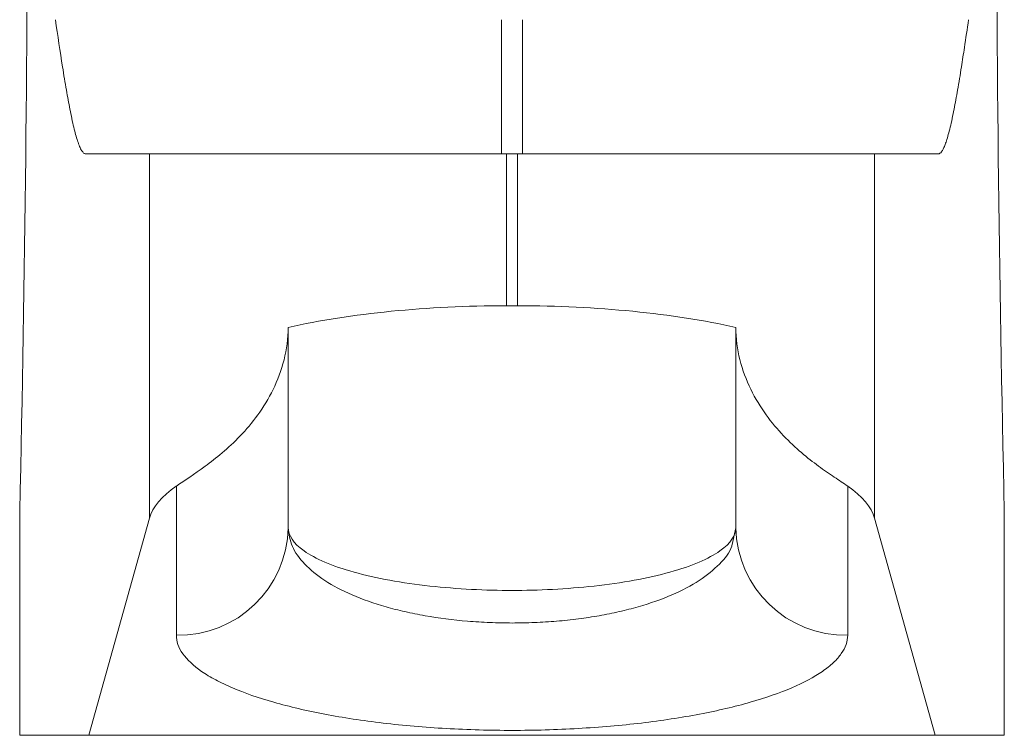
# Model space of a CAD drawing. Header units: millimetres. Extents: x -45 to 399, y -3 to 495.
# Tile 3 of 9: x 5 to 27, y 400 to 416. Entities that reach past the tile are written whole.
import ezdxf

# ---------------------------------------------------------------- set-up
doc = ezdxf.new("R2010")
doc.units = ezdxf.units.MM

msp = doc.modelspace()

# ---------------------------------------------------------------- linework, layer by layer
at = {"color": 7, "linetype": 'Continuous', "lineweight": 15}
for p, q in [((15.506, 413.097), (15.506, 416.097)), ((15.974, 413.097), (15.974, 416.097)), ((7.642, 413.097), (6.212, 413.097)), ((7.642, 413.097), (7.642, 404.953)), ((15.615, 413.097), (7.642, 413.097)), ((15.615, 409.701), (15.615, 413.097)), ((15.615, 413.097), (15.865, 413.097)), ((15.865, 413.097), (15.865, 409.701)), ((23.838, 413.097), (15.865, 413.097)), ((23.838, 404.953), (23.838, 413.097)), ((23.838, 413.097), (25.267, 413.097)), ((15.865, 409.701), (15.615, 409.701)), ((10.74, 409.218), (10.74, 404.737)), ((20.74, 409.218), (20.74, 404.737)), ((8.24, 405.668), (8.24, 402.337)), ((23.24, 402.337), (23.24, 405.668)), ((4.74, 405.097), (4.74, 400.097)), ((26.74, 405.097), (26.74, 400.097)), ((6.286, 400.097), (7.642, 404.953)), ((25.193, 400.097), (23.838, 404.953)), ((20.74, 404.737), (20.656, 404.362)), ((4.74, 400.097), (6.286, 400.097)), ((25.193, 400.097), (6.286, 400.097)), ((26.74, 400.097), (25.193, 400.097))]:
    msp.add_line(p, q, dxfattribs=at)
for centre, start, end in [((8.289, 404.788), 268.8547, 358.807), ((23.191, 404.788), 181.193, 271.1453)]:
    msp.add_arc(centre, 2.452, start, end, dxfattribs=at)
for centre, major_axis, ratio, start_param, end_param in [((0.094, 421.097), (0, 59.282), 0.081395, 4.439103, 4.712389), ((31.386, 421.097), (0, 59.282), 0.081395, 1.570796, 1.844083), ((15.615, 407.368), (8, 0), 0.291667, 1.570796, 2.226115), ((15.865, 407.368), (8, 0), 0.291667, 0.915478, 1.570796), ((15.615, 404.764), (8, 0), 0.291667, 2.743783, 3.060376), ((15.865, 404.764), (8, 0), 0.291667, 0.081216, 0.39781)]:
    msp.add_ellipse(centre, major_axis=major_axis, ratio=ratio, start_param=start_param, end_param=end_param, dxfattribs=at)
for points, knots in [([(6.212, 413.097), (6.205, 413.098), (6.191, 413.1), (6.169, 413.115), (6.147, 413.138), (6.124, 413.17), (6.102, 413.211), (6.079, 413.261), (6.056, 413.32), (6.012, 413.446), (5.946, 413.686), (5.864, 414.076), (5.78, 414.534), (5.672, 415.194), (5.591, 415.74), (5.539, 416.097)], [0, 0, 0, 0, 0.029655, 0.0598, 0.090422, 0.121511, 0.153054, 0.185042, 0.217464, 0.250312, 0.371298, 0.500843, 0.618165, 0.750313, 1, 1, 1, 1]), ([(25.941, 416.097), (25.911, 415.889), (25.858, 415.531), (25.776, 415.003), (25.7, 414.535), (25.616, 414.076), (25.533, 413.686), (25.463, 413.43), (25.41, 413.282), (25.374, 413.2), (25.338, 413.142), (25.302, 413.104), (25.279, 413.1), (25.267, 413.097)], [0, 0, 0, 0, 0.145588, 0.249768, 0.381281, 0.499166, 0.628707, 0.7497, 0.802049, 0.853296, 0.903401, 0.952318, 1, 1, 1, 1]), ([(8.24, 405.668), (8.423, 405.795), (8.641, 405.935), (9.005, 406.201), (9.133, 406.3), (9.396, 406.523), (9.533, 406.65), (9.801, 406.931), (9.933, 407.086), (10.184, 407.433), (10.301, 407.623), (10.502, 408.034), (10.587, 408.259), (10.706, 408.724), (10.74, 408.97), (10.74, 409.218)], [0, 0, 0, 0, 0.25, 0.25, 0.375, 0.375, 0.5, 0.5, 0.625, 0.625, 0.75, 0.75, 0.875, 0.875, 1, 1, 1, 1]), ([(20.74, 409.218), (20.74, 408.97), (20.773, 408.73), (20.891, 408.263), (20.975, 408.041), (21.176, 407.628), (21.294, 407.437), (21.541, 407.093), (21.673, 406.938), (22.077, 406.513), (22.344, 406.297), (22.712, 406.027), (22.83, 405.946), (23.048, 405.799), (23.148, 405.731), (23.24, 405.668)], [0, 0, 0, 0, 0.125, 0.125, 0.25, 0.25, 0.375, 0.375, 0.5, 0.5, 0.75, 0.75, 0.875, 0.875, 1, 1, 1, 1]), ([(10.74, 404.737), (10.74, 404.572), (10.848, 404.393), (11.216, 404.134), (11.372, 404.049), (11.747, 403.889), (11.966, 403.814), (12.455, 403.677), (12.724, 403.616), (13.296, 403.512), (13.598, 403.469), (14.519, 403.367), (15.153, 403.337), (16.327, 403.337), (16.961, 403.367), (17.882, 403.469), (18.184, 403.512), (18.755, 403.616), (19.025, 403.677), (19.514, 403.814), (19.733, 403.889), (20.108, 404.049), (20.264, 404.134), (20.632, 404.393), (20.74, 404.572), (20.74, 404.737)], [0, 0, 0, 0, 0.125, 0.125, 0.1875, 0.1875, 0.25, 0.25, 0.3125, 0.3125, 0.375, 0.375, 0.5, 0.5, 0.625, 0.625, 0.6875, 0.6875, 0.75, 0.75, 0.8125, 0.8125, 0.875, 0.875, 1, 1, 1, 1]), ([(23.24, 402.337), (23.24, 402.198), (23.192, 402.06), (23.051, 401.857), (22.993, 401.79), (22.852, 401.657), (22.769, 401.591), (22.49, 401.398), (22.261, 401.276), (21.722, 401.045), (21.407, 400.936), (20.717, 400.738), (20.341, 400.65), (19.727, 400.532), (19.514, 400.496), (19.079, 400.429), (18.857, 400.399), (18.178, 400.319), (17.705, 400.278), (16.729, 400.222), (16.239, 400.208), (15.5, 400.208), (15.254, 400.211), (14.76, 400.225), (14.512, 400.236), (13.786, 400.277), (13.316, 400.317), (12.632, 400.398), (12.407, 400.428), (11.971, 400.495), (11.76, 400.531), (11.15, 400.647), (10.771, 400.736), (10.073, 400.935), (9.764, 401.043), (9.359, 401.216), (9.234, 401.275), (9.004, 401.398), (8.898, 401.462), (8.619, 401.655), (8.479, 401.787), (8.289, 402.058), (8.24, 402.198), (8.24, 402.337)], [0, 0, 0, 0, 0.0625, 0.0625, 0.09375, 0.09375, 0.125, 0.125, 0.1875, 0.1875, 0.25, 0.25, 0.3125, 0.3125, 0.34375, 0.34375, 0.375, 0.375, 0.4375, 0.4375, 0.5, 0.5, 0.53125, 0.53125, 0.5625, 0.5625, 0.625, 0.625, 0.65625, 0.65625, 0.6875, 0.6875, 0.75, 0.75, 0.8125, 0.8125, 0.84375, 0.84375, 0.875, 0.875, 0.9375, 0.9375, 1, 1, 1, 1])]:
    msp.add_open_spline(points, degree=3, knots=knots, dxfattribs=at)
at = {"color": 8, "linetype": 'Continuous', "lineweight": 15}
msp.add_open_spline([(20.656, 404.362), (20.654, 404.35), (20.623, 404.2), (20.391, 403.923), (19.955, 403.553), (19.337, 403.228), (18.705, 403.004), (18.141, 402.86), (17.693, 402.769), (17.225, 402.698), (16.74, 402.646), (16.244, 402.615), (15.744, 402.605), (15.243, 402.615), (14.583, 402.656), (13.941, 402.738), (13.344, 402.859), (12.779, 403.003), (12.146, 403.226), (11.53, 403.551), (11.081, 403.921), (10.794, 404.321), (10.758, 404.598), (10.74, 404.737)], degree=3, knots=[0, 0, 0, 0, 0.006025, 0.072672, 0.138881, 0.205352, 0.271302, 0.304568, 0.337547, 0.370466, 0.403581, 0.436641, 0.469497, 0.502484, 0.535664, 0.60143, 0.634665, 0.667726, 0.733838, 0.800119, 0.866686, 0.933016, 1, 1, 1, 1], dxfattribs=at)

doc.saveas('drawing.dxf')
